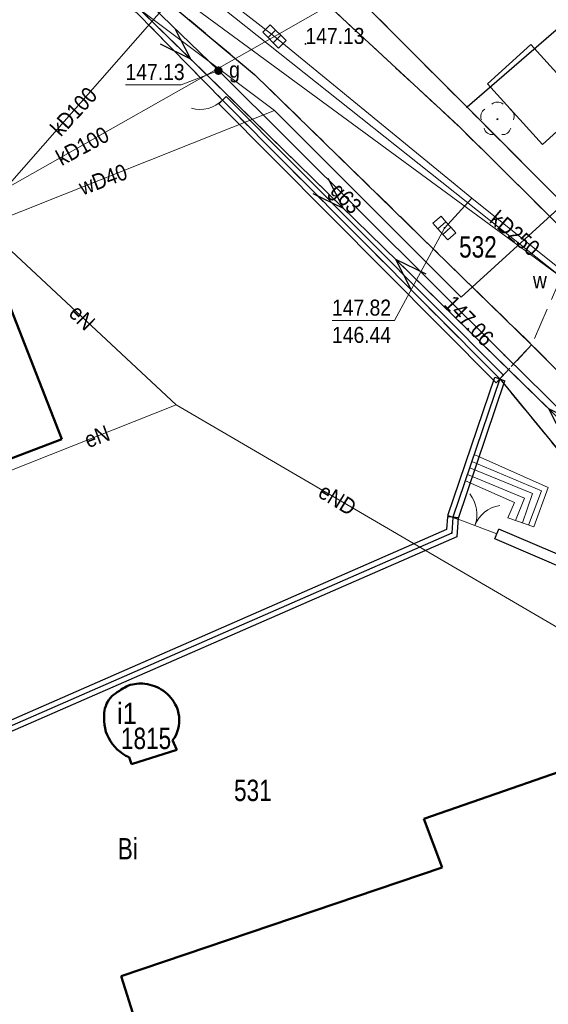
# Model space of a CAD drawing. Header units: metres. Extents: x 5552311 to 5555313, y 5709371 to 5712599.
# Tile 36 of 71: x 5554504 to 5554529, y 5710584 to 5710630. Entities that reach past the tile are written whole.
import ezdxf
from ezdxf.enums import TextEntityAlignment as Align

# ---------------------------------------------------------------- set-up
doc = ezdxf.new("R2010")
doc.units = ezdxf.units.M
doc.header["$MEASUREMENT"] = 0
for name, pattern in [('1.0_0.5', [1.5, 1, -0.5]), ('1.5_0.5', [2, 1.5, -0.5]), ('otob_500', [0]), ('otof_500', [0]), ('suep_nn_500', [0])]:
    doc.linetypes.add(name, pattern=pattern)
doc.layers.get('0').update_dxf_attribs({"color": 2, "linetype": 'CONTINUOUS', "lineweight": 5})
for name, color, linetype in [('203-punkt graniczny', 7, 'CONTINUOUS'), ('210-oznaczenie konturu użytku gruntowego', 60, 'CONTINUOUS'), ('211-numer działki ewidencyjnej', 7, 'CONTINUOUS'), ('218-kontur użytku gruntowego', 60, 'CONTINUOUS'), ('219-działka ewidencyjna', 7, 'CONTINUOUS'), ('312-budynek ewidencyjny', 7, 'CONTINUOUS'), ('312-oznaczenie budynku ewidencyjnego', 7, 'CONTINUOUS'), ('312-oznaczenie budynku ewidencyjnego-Atr117', 7, 'CONTINUOUS'), ('brama', 7, 'CONTINUOUS'), ('chodnik', 7, 'CONTINUOUS'), ('drzewo liściaste', 7, 'CONTINUOUS'), ('furtka', 7, 'CONTINUOUS'), ('jezdnia', 7, 'CONTINUOUS'), ('kratka ściekowa', 7, 'CONTINUOUS'), ('krawężnik', 7, 'CONTINUOUS'), ('przewód elektroenergetyczny niskiego napięcia', 7, 'CONTINUOUS'), ('przewód elektroenergetyczny podziemny', 7, 'CONTINUOUS'), ('przewód elektroenergetyczny podziemny-Atr1', 7, 'CONTINUOUS'), ('przewód gazowy', 7, 'CONTINUOUS'), ('przewód gazowy-Atr1', 7, 'CONTINUOUS'), ('przewód kanalizacyjny', 7, 'CONTINUOUS'), ('przewód kanalizacyjny-Atr1', 7, 'CONTINUOUS'), ('przewód wodociągowy', 7, 'CONTINUOUS'), ('przewód wodociągowy-Atr1', 7, 'CONTINUOUS'), ('rzedna', 7, 'CONTINUOUS'), ('rzedna-Atr2', 7, 'CONTINUOUS'), ('rzedna-Atr3', 7, 'CONTINUOUS'), ('schody w ciągu komunikacyjnym', 7, 'CONTINUOUS'), ('właz do komory lub kanału - okrągły-Atr17', 7, 'CONTINUOUS'), ('zasuwa lub zawór', 7, 'CONTINUOUS'), ('zasuwa lub zawór-Atr17', 7, 'CONTINUOUS'), ('ściana oporowa (linia)', 7, 'CONTINUOUS'), ('śmietnik', 7, 'CONTINUOUS')]:
    doc.layers.add(name, color=color, linetype=linetype)
doc.styles.get("Standard").update_dxf_attribs({"font": 'Working1250', "width": 0.75})
doc.linetypes.add('otdn_500', pattern='A,5,0,[21,ksztalty.shx,S=0.5,R=0,X=0,Y=0]', length=5)

# ---------------------------------------------------------------- blocks, each defined once
blk = doc.blocks.new('203')
at = {"linetype": 'Continuous', "lineweight": 0}
h = blk.add_hatch(color=94, dxfattribs=at)
edge = h.paths.add_edge_path()
edge.add_arc((0, 0), 0.045, 0, 360)
blk = doc.blocks.new('PW01')
at = {"linetype": 'Continuous', "lineweight": 13}
h = blk.add_hatch(color=0, dxfattribs=at)
edge = h.paths.add_edge_path()
edge.add_arc((0, 0), 0.045, 0, 360)
blk = doc.blocks.new('US25')
at = {"linetype": 'Continuous', "lineweight": 0}
h = blk.add_hatch(color=0, dxfattribs=at)
edge = h.paths.add_edge_path()
edge.add_arc((0, 0), 0.2, 0, 360)
blk = doc.blocks.new('US05')
at = {"color": 0, "linetype": 'Continuous', "lineweight": 13}
for p, q in [((-0.525, -0.25), (-0.525, 0.25)), ((-0.525, 0.25), (-0.175, 0.25)), ((-0.175, -0.25), (-0.175, 0.25)), ((-0.175, 0.25), (0.175, 0.25)), ((0.175, -0.25), (0.175, 0.25)), ((0.175, 0.25), (0.525, 0.25)), ((0.525, -0.25), (0.525, 0.25)), ((-0.525, -0.25), (-0.175, -0.25)), ((-0.175, -0.25), (0.175, -0.25)), ((0.175, -0.25), (0.525, -0.25))]:
    blk.add_line(p, q, dxfattribs=at)
blk = doc.blocks.new('OK04')
at = {"color": 0, "linetype": 'Continuous', "lineweight": 0}
blk.add_arc((1.5, 0.001), 1.5, 120, 180, dxfattribs=at)
blk = doc.blocks.new('OK02')
at = {"color": 0, "linetype": 'Continuous', "lineweight": 0}
for centre, start, end in [((-1.5, 0), 0, 60), ((1.5, 0), 120, 180)]:
    blk.add_arc(centre, 1.5, start, end, dxfattribs=at)
blk = doc.blocks.new('OP021')
at = {"linetype": 'Continuous', "lineweight": 13}
h = blk.add_hatch(color=0, dxfattribs=at)
edge = h.paths.add_edge_path()
edge.add_arc((0, 0), 0.05, 0, 360)
at = {"color": 0, "linetype": 'Continuous', "lineweight": 13}
for centre, start, end in [((-0.38, 0.124), 121.308, 202.548), ((0, 0.4), 49.272, 130.728), ((0.38, 0.124), 337.452, 58.692), ((-0.235, -0.324), 193.221, 274.871), ((0.235, -0.324), 265.129, 346.779)]:
    blk.add_arc(centre, 0.4, start, end, dxfattribs=at)
blk = doc.blocks.new('SUEP1')
at = {"color": 0, "linetype": 'Continuous'}
for p, q in [((5, 0), (3.5, 0.5)), ((15, 0), (13.5, 0.5)), ((0, 0), (5, 0)), ((5, 0), (3.5, -0.5)), ((5, 0), (15, 0)), ((15, 0), (13.5, -0.5))]:
    blk.add_line(p, q, dxfattribs=at)

msp = doc.modelspace()

# ---------------------------------------------------------------- linework, layer by layer
at = {"layer": '218-kontur użytku gruntowego', "linetype": 'Continuous', "lineweight": 9, "flags": 128}
for points in [[(5554515.47, 5710635.23), (5554524.94, 5710625.74)], [(5554524.94, 5710625.74), (5554515.47, 5710635.23)], [(5554513.5, 5710626.07), (5554509.49, 5710630.16)], [(5554509.49, 5710630.16), (5554513.5, 5710626.07)], [(5554526.47, 5710613.03), (5554513.5, 5710626.07)], [(5554513.5, 5710626.07), (5554526.47, 5710613.03)], [(5554524.94, 5710625.74), (5554530.03, 5710620.64)], [(5554530.03, 5710620.64), (5554524.94, 5710625.74)], [(5554524.28, 5710606.56), (5554526.47, 5710613.03)], [(5554526.47, 5710613.03), (5554524.28, 5710606.56)], [(5554535.75, 5710601.74), (5554526.47, 5710613.03)], [(5554526.47, 5710613.03), (5554535.75, 5710601.74)], [(5554524.22, 5710605.82), (5554524.28, 5710606.56)], [(5554524.28, 5710606.56), (5554524.22, 5710605.82)], [(5554486.33, 5710589.24), (5554524.22, 5710605.82)], [(5554524.22, 5710605.82), (5554486.33, 5710589.24)]]:
    msp.add_lwpolyline(points, dxfattribs=at)
at = {"layer": '219-działka ewidencyjna', "color": 94, "linetype": 'Continuous', "lineweight": 30, "flags": 128}
for points in [[(5554515.47, 5710635.23), (5554524.94, 5710625.74)], [(5554535.34, 5710634.75), (5554524.94, 5710625.74)], [(5554509.49, 5710630.16), (5554513.5, 5710626.07)], [(5554513.5, 5710626.07), (5554526.47, 5710613.03)], [(5554524.94, 5710625.74), (5554530.03, 5710620.64)], [(5554526.47, 5710613.03), (5554524.28, 5710606.56)], [(5554526.47, 5710613.03), (5554535.75, 5710601.74)], [(5554524.28, 5710606.56), (5554524.22, 5710605.82)], [(5554524.22, 5710605.82), (5554486.33, 5710589.24)]]:
    msp.add_lwpolyline(points, dxfattribs=at)
at = {"layer": '312-budynek ewidencyjny', "color": 8, "linetype": 'Continuous', "lineweight": 50, "flags": 128}
for points in [[(5554501.87, 5710620.7), (5554505.98, 5710610.21)], [(5554505.98, 5710610.21), (5554480.53, 5710600.52)], [(5554508.58, 5710598.38), (5554508.68, 5710598.44)], [(5554508.68, 5710598.44), (5554508.76, 5710598.5)], [(5554508.76, 5710598.5), (5554508.84, 5710598.55)], [(5554508.84, 5710598.55), (5554508.93, 5710598.6)], [(5554508.93, 5710598.6), (5554509.01, 5710598.64)], [(5554509.01, 5710598.64), (5554509.1, 5710598.69)], [(5554509.1, 5710598.69), (5554509.19, 5710598.72)], [(5554509.19, 5710598.72), (5554509.29, 5710598.74)], [(5554509.29, 5710598.74), (5554509.38, 5710598.76)], [(5554509.38, 5710598.76), (5554509.48, 5710598.77)], [(5554509.48, 5710598.77), (5554509.58, 5710598.79)], [(5554509.58, 5710598.79), (5554509.68, 5710598.79)], [(5554509.68, 5710598.79), (5554509.77, 5710598.78)], [(5554509.77, 5710598.78), (5554509.87, 5710598.77)], [(5554509.87, 5710598.77), (5554509.99, 5710598.76)], [(5554509.99, 5710598.76), (5554510.1, 5710598.73)], [(5554510.1, 5710598.73), (5554510.21, 5710598.7)], [(5554510.21, 5710598.7), (5554510.32, 5710598.66)], [(5554510.32, 5710598.66), (5554510.44, 5710598.62)], [(5554510.44, 5710598.62), (5554510.54, 5710598.57)], [(5554510.54, 5710598.57), (5554510.64, 5710598.5)], [(5554510.64, 5710598.5), (5554510.74, 5710598.44)], [(5554510.74, 5710598.44), (5554510.83, 5710598.37)], [(5554508.13, 5710597.92), (5554508.19, 5710598.02)], [(5554508.19, 5710598.02), (5554508.26, 5710598.11)], [(5554508.26, 5710598.11), (5554508.32, 5710598.19)], [(5554508.32, 5710598.19), (5554508.4, 5710598.26)], [(5554508.4, 5710598.26), (5554508.49, 5710598.32)], [(5554508.49, 5710598.32), (5554508.58, 5710598.38)], [(5554510.83, 5710598.37), (5554510.92, 5710598.3)], [(5554510.92, 5710598.3), (5554511.01, 5710598.21)], [(5554511.01, 5710598.21), (5554511.09, 5710598.12)], [(5554511.09, 5710598.12), (5554511.16, 5710598.03)], [(5554511.16, 5710598.03), (5554511.22, 5710597.93)], [(5554507.96, 5710597.41), (5554507.98, 5710597.52)], [(5554507.98, 5710597.52), (5554508, 5710597.62)], [(5554508, 5710597.62), (5554508.04, 5710597.73)], [(5554508.04, 5710597.73), (5554508.07, 5710597.83)], [(5554508.07, 5710597.83), (5554508.13, 5710597.92)], [(5554511.22, 5710597.93), (5554511.29, 5710597.81)], [(5554511.29, 5710597.81), (5554511.36, 5710597.68)], [(5554511.36, 5710597.68), (5554511.41, 5710597.54)], [(5554511.41, 5710597.54), (5554511.45, 5710597.39)], [(5554507.96, 5710597.3), (5554507.96, 5710597.41)], [(5554507.96, 5710597.19), (5554507.96, 5710597.3)], [(5554507.96, 5710597.02), (5554507.96, 5710597.19)], [(5554511.45, 5710597.39), (5554511.48, 5710597.25)], [(5554511.48, 5710597.25), (5554511.48, 5710597.1)], [(5554511.48, 5710597.1), (5554511.48, 5710596.95)], [(5554507.98, 5710596.86), (5554507.96, 5710597.02)], [(5554508.01, 5710596.7), (5554507.98, 5710596.86)], [(5554508.05, 5710596.53), (5554508.01, 5710596.7)], [(5554511.43, 5710596.66), (5554511.38, 5710596.52)], [(5554511.46, 5710596.81), (5554511.43, 5710596.66)], [(5554511.48, 5710596.95), (5554511.46, 5710596.81)], [(5554508.11, 5710596.38), (5554508.05, 5710596.53)], [(5554508.18, 5710596.23), (5554508.11, 5710596.38)], [(5554508.26, 5710596.09), (5554508.18, 5710596.23)], [(5554511.26, 5710596.25), (5554511.17, 5710596.13)], [(5554511.17, 5710596.13), (5554511.36, 5710595.69)], [(5554511.33, 5710596.39), (5554511.26, 5710596.25)], [(5554511.38, 5710596.52), (5554511.33, 5710596.39)], [(5554508.36, 5710595.95), (5554508.26, 5710596.09)], [(5554508.47, 5710595.82), (5554508.36, 5710595.95)], [(5554508.58, 5710595.7), (5554508.47, 5710595.82)], [(5554508.7, 5710595.6), (5554508.58, 5710595.7)], [(5554511.36, 5710595.69), (5554509.25, 5710595.01)], [(5554522.91, 5710592.46), (5554532.26, 5710595.7)], [(5554508.84, 5710595.5), (5554508.7, 5710595.6)], [(5554508.98, 5710595.41), (5554508.84, 5710595.5)], [(5554509.13, 5710595.34), (5554508.98, 5710595.41)], [(5554509.25, 5710595.01), (5554509.13, 5710595.34)], [(5554523.77, 5710590.18), (5554522.91, 5710592.46)], [(5554508.76, 5710585.1), (5554523.77, 5710590.18)], [(5554509.4, 5710583.07), (5554508.76, 5710585.1)]]:
    msp.add_lwpolyline(points, dxfattribs=at)
at = {"layer": 'brama', "color": 8, "linetype": 'otob_500', "lineweight": 18, "flags": 128}
msp.add_lwpolyline([(5554524.28, 5710606.56), (5554526.33, 5710605.78)], dxfattribs=at)
at = {"layer": 'chodnik', "color": 8, "linetype": '1.0_0.5', "lineweight": 18, "flags": 128}
for points in [[(5554512.8, 5710635.75), (5554524.55, 5710624.85), (5554530.05, 5710619.41), (5554530.03, 5710620.64), (5554524.94, 5710625.74), (5554515.47, 5710635.23), (5554512.16, 5710638.34), (5554508.71, 5710641.59), (5554501.72, 5710647.31), (5554501.74, 5710647.49), (5554506.56, 5710651.69), (5554506.84, 5710651.39), (5554514.14, 5710657.87), (5554517.69, 5710660.98), (5554520.33, 5710663.34), (5554523.22, 5710666.06), (5554526.11, 5710668.82), (5554528.36, 5710670.84), (5554529.03, 5710671.24), (5554529.76, 5710671.31), (5554530.52, 5710671.07), (5554530.8, 5710670.73), (5554532.79, 5710667.47), (5554541.56, 5710652.89), (5554547.67, 5710642.69), (5554553.68, 5710632.82), (5554554.72, 5710631.1), (5554558.98, 5710624.01), (5554563.19, 5710617.09), (5554569.05, 5710607.39), (5554573.43, 5710600.07), (5554575.05, 5710600.93), (5554559.54, 5710626.42), (5554537.42, 5710662.74), (5554532.38, 5710671.27), (5554531.57, 5710672.26), (5554530.95, 5710672.75), (5554529.97, 5710673.11), (5554529.11, 5710673.02), (5554528.16, 5710672.64), (5554527.35, 5710672.08), (5554526.61, 5710671.37), (5554525.09, 5710670.03), (5554519.99, 5710665.18), (5554517.05, 5710662.45), (5554514.76, 5710660.52), (5554511.72, 5710657.89), (5554500.93, 5710648.88), (5554500.28, 5710648.12), (5554500.08, 5710647.64), (5554500.15, 5710647.09), (5554500.62, 5710646.44), (5554500.99, 5710645.81)], [(5554455.14, 5710617.32), (5554455.65, 5710617.65), (5554463.94, 5710622.68), (5554476.1, 5710629.88), (5554489.68, 5710635.99), (5554495.2, 5710638.19), (5554496.02, 5710638.61), (5554509.49, 5710630.16), (5554513.5, 5710626.07), (5554526.47, 5710613.03), (5554527.96, 5710614.63), (5554515.02, 5710627.26), (5554510.13, 5710631.35), (5554499.52, 5710638.82), (5554497.4, 5710639.85), (5554495.36, 5710640.22), (5554493.53, 5710640.11), (5554490.93, 5710638.9), (5554480.55, 5710633.59), (5554457.51, 5710620.02), (5554455.64, 5710618.96), (5554455.12, 5710618.2)], [(5554549.7, 5710575.88), (5554545.15, 5710589.47), (5554544.69, 5710590.51), (5554543.98, 5710591.93), (5554537.74, 5710602.28), (5554534.64, 5710607.43), (5554534, 5710608.42), (5554533, 5710609.54), (5554527.96, 5710614.63), (5554526.47, 5710613.03), (5554535.75, 5710601.74), (5554542.87, 5710589.9), (5554547.74, 5710575.13)]]:
    msp.add_lwpolyline(points, close=True, dxfattribs=at)
at = {"layer": 'furtka', "color": 8, "linetype": 'otof_500', "lineweight": 18, "flags": 128}
msp.add_lwpolyline([(5554513.5, 5710626.07), (5554509.49, 5710630.16)], dxfattribs=at)
at = {"layer": 'jezdnia', "color": 8, "linetype": '1.5_0.5', "lineweight": 18, "flags": 128}
msp.add_lwpolyline([(5554551.74, 5710585.5), (5554550.96, 5710587.28), (5554548.74, 5710591.8), (5554541.46, 5710605.96), (5554540.25, 5710607.98), (5554538.94, 5710609.72), (5554536.9, 5710612.33), (5554530.05, 5710619.41), (5554527.96, 5710614.63), (5554533, 5710609.54), (5554534, 5710608.42), (5554534.64, 5710607.43), (5554537.74, 5710602.28), (5554543.98, 5710591.93), (5554544.69, 5710590.51), (5554545.15, 5710589.47), (5554551.34, 5710570.77), (5554555.73, 5710572.18), (5554555.2, 5710572.88), (5554554.54, 5710574.58), (5554552.4, 5710583.46)], close=True, dxfattribs=at)
at = {"layer": 'krawężnik', "color": 8, "linetype": 'Continuous', "lineweight": 25, "flags": 128}
for points in [[(5554530.05, 5710619.41), (5554524.55, 5710624.85), (5554512.8, 5710635.75), (5554500.99, 5710645.81)], [(5554455.14, 5710617.32), (5554455.12, 5710618.2), (5554455.64, 5710618.96), (5554457.51, 5710620.02), (5554470.33, 5710627.61), (5554480.55, 5710633.59), (5554490.93, 5710638.9), (5554493.53, 5710640.11), (5554495.36, 5710640.22), (5554497.4, 5710639.85), (5554499.52, 5710638.82), (5554503.8, 5710635.81), (5554510.13, 5710631.35), (5554515.02, 5710627.26), (5554527.96, 5710614.63)], [(5554551.34, 5710570.77), (5554545.15, 5710589.47), (5554544.69, 5710590.51), (5554543.98, 5710591.93), (5554537.74, 5710602.28), (5554534.64, 5710607.43), (5554534, 5710608.42), (5554533, 5710609.54), (5554527.96, 5710614.63)]]:
    msp.add_lwpolyline(points, dxfattribs=at)
at = {"layer": 'przewód elektroenergetyczny niskiego napięcia', "color": 1, "linetype": 'suep_nn_500', "lineweight": 18, "flags": 128}
msp.add_lwpolyline([(5554508.44, 5710631.49), (5554532.32, 5710608.15)], dxfattribs=at)
at = {"layer": 'przewód elektroenergetyczny podziemny', "color": 1, "linetype": 'Continuous', "lineweight": 18, "flags": 128}
for points in [[(5554502.36, 5710619.44), (5554502.92, 5710619.66), (5554511.33, 5710611.82)], [(5554489.56, 5710603.96), (5554489.66, 5710603.67), (5554497.47, 5710606.64), (5554497.57, 5710606.37), (5554511.33, 5710611.82)], [(5554533.98, 5710605.53), (5554531.56, 5710603.63), (5554530.88, 5710602.12), (5554530.26, 5710600.77), (5554511.33, 5710611.82)]]:
    msp.add_lwpolyline(points, dxfattribs=at)
at = {"layer": 'przewód gazowy', "color": 40, "linetype": 'Continuous', "lineweight": 18, "flags": 128}
msp.add_lwpolyline([(5554551.07, 5710569), (5554550.86, 5710569.57), (5554550.6, 5710570.22), (5554547.31, 5710580.39), (5554544.51, 5710589.04), (5554543.57, 5710590.91), (5554533.45, 5710607.71), (5554532.65, 5710608.63), (5554531.56, 5710609.35), (5554526.69, 5710614.14), (5554513.31, 5710627.45), (5554508.9, 5710631.73), (5554506.88, 5710632.86), (5554498.68, 5710638.29), (5554494.54, 5710642.3), (5554491.65, 5710640.51), (5554490.8, 5710641.88), (5554488.82, 5710645.34)], dxfattribs=at)
at = {"layer": 'przewód kanalizacyjny', "color": 34, "linetype": 'Continuous', "lineweight": 18, "flags": 128}
for points in [[(5554403.43, 5710635.81), (5554421.1, 5710605.89), (5554436.67, 5710613.08), (5554452.64, 5710620.71), (5554475.58, 5710633.69), (5554493.24, 5710644.62), (5554505.33, 5710636.12), (5554511.32, 5710631.05), (5554532.54, 5710615.46), (5554538.01, 5710606.53), (5554542.3, 5710598.85), (5554545.18, 5710592.28), (5554547.72, 5710585.05), (5554551.08, 5710576.4), (5554560.88, 5710550.1), (5554563.42, 5710544.78), (5554570, 5710519.72), (5554571.02, 5710502.86)], [(5554515.93, 5710629.05), (5554498.05, 5710642.9), (5554494.02, 5710642.62), (5554493.13, 5710642.63), (5554470.02, 5710641.98), (5554450.65, 5710640.72), (5554445.72, 5710640.39), (5554434.44, 5710639.3), (5554418.83, 5710637.96), (5554391.77, 5710636.28), (5554394.11, 5710633.44), (5554408.36, 5710616.21), (5554419.48, 5710601.47)], [(5554515.93, 5710629.05), (5554520.5, 5710631.67), (5554531.59, 5710637.25)], [(5554503.32, 5710621.91), (5554511.32, 5710631.05)], [(5554503.32, 5710621.91), (5554515.93, 5710629.05)], [(5554536.82, 5710612.14), (5554525.16, 5710621.49), (5554515.93, 5710629.05)], [(5554525.16, 5710621.49), (5554523.88, 5710620.09)]]:
    msp.add_lwpolyline(points, dxfattribs=at)
at = {"layer": 'przewód wodociągowy', "color": 5, "linetype": 'Continuous', "lineweight": 18, "flags": 128}
for points in [[(5554490.54, 5710648.69), (5554493.68, 5710645.44), (5554505.75, 5710636.59), (5554511.87, 5710631.7), (5554529.21, 5710617.9), (5554531.99, 5710615.11), (5554537.27, 5710606.13), (5554541.5, 5710598.47), (5554544.47, 5710591.82), (5554546.87, 5710584.79), (5554550.6, 5710576.15), (5554553.2, 5710569.14)], [(5554468.69, 5710632.57), (5554472.46, 5710628.26), (5554492.19, 5710638.67), (5554495.71, 5710639.34), (5554499.63, 5710637.83), (5554515.94, 5710625.59), (5554524.67, 5710616.86), (5554538.15, 5710629.14)], [(5554502.11, 5710620.08), (5554515.94, 5710625.59)]]:
    msp.add_lwpolyline(points, dxfattribs=at)
at = {"layer": 'rzedna-Atr2', "color": 8, "lineweight": 5, "flags": 128}
for points in [[(5554513.31, 5710627.45), (5554511.56, 5710626.78), (5554508.967, 5710626.78)], [(5554523.88, 5710620.09), (5554521.54, 5710615.76), (5554518.623, 5710615.76)]]:
    msp.add_lwpolyline(points, dxfattribs=at)
at = {"layer": 'schody w ciągu komunikacyjnym', "color": 8, "linetype": 'Continuous', "lineweight": 18, "flags": 128}
msp.add_lwpolyline([(5554524.86, 5710608.26), (5554525.27, 5710609.5), (5554525.27, 5710609.5), (5554528.73, 5710607.95), (5554528.73, 5710607.95), (5554528.07, 5710606.11), (5554528.07, 5710606.11), (5554526.85, 5710606.54), (5554526.85, 5710606.54), (5554527.16, 5710607.26), (5554527.16, 5710607.26), (5554524.86, 5710608.26), (5554524.96, 5710608.56), (5554527.62, 5710607.46), (5554527.62, 5710607.46), (5554527.2, 5710606.41), (5554527.54, 5710606.3), (5554528, 5710607.68), (5554528, 5710607.68), (5554525.07, 5710608.87), (5554525.16, 5710609.17), (5554528.42, 5710607.8), (5554528.42, 5710607.8), (5554527.82, 5710606.2)], dxfattribs=at)
at = {"layer": 'ściana oporowa (linia)', "color": 8, "linetype": 'Continuous'}
for p, q in [((5554513.5, 5710626.07), (5554513.323, 5710625.894)), ((5554513.677, 5710626.246), (5554513.5, 5710626.07)), ((5554526.647, 5710613.206), (5554526.47, 5710613.03)), ((5554526.233, 5710613.11), (5554526.47, 5710613.03)), ((5554526.47, 5710613.03), (5554526.293, 5710612.854)), ((5554526.47, 5710613.03), (5554526.707, 5710612.95)), ((5554524.28, 5710606.56), (5554524.031, 5710606.58)), ((5554524.043, 5710606.64), (5554524.28, 5710606.56)), ((5554524.28, 5710606.56), (5554524.517, 5710606.48)), ((5554524.529, 5710606.54), (5554524.28, 5710606.56)), ((5554526.33, 5710605.78), (5554526.429, 5710606.01)), ((5554526.231, 5710605.55), (5554526.33, 5710605.78))]:
    msp.add_line(p, q, dxfattribs=at)
at = {"layer": 'ściana oporowa (linia)', "color": 8}
for p, q in [((5554513.677, 5710626.246), (5554526.647, 5710613.206)), ((5554524.043, 5710606.64), (5554526.233, 5710613.11)), ((5554524.529, 5710606.54), (5554524.457, 5710605.651)), ((5554524.457, 5710605.651), (5554503.31, 5710596.401)), ((5554535.577, 5710601.542), (5554526.231, 5710605.55))]:
    msp.add_line(p, q, dxfattribs=at)
at = {"layer": 'ściana oporowa (linia)', "color": 8, "linetype": 'otdn_500'}
for p, q in [((5554513.323, 5710625.894), (5554526.293, 5710612.854)), ((5554524.517, 5710606.48), (5554526.707, 5710612.95)), ((5554524.031, 5710606.58), (5554523.983, 5710605.989)), ((5554523.983, 5710605.989), (5554503.11, 5710596.859)), ((5554535.923, 5710601.938), (5554526.429, 5710606.01))]:
    msp.add_line(p, q, dxfattribs=at)
at = {"layer": 'śmietnik', "color": 8, "linetype": 'Continuous', "lineweight": 25, "flags": 128}
msp.add_lwpolyline([(5554527.92, 5710628.68), (5554525.89, 5710626.83), (5554528.47, 5710623.99), (5554530.5, 5710625.84)], close=True, dxfattribs=at)

# ---------------------------------------------------------------- block references
at = {"layer": '203-punkt graniczny', "color": 8, "linetype": 'Continuous', "lineweight": 18}
for p in [(5554513.5, 5710626.07), (5554524.94, 5710625.74), (5554526.47, 5710613.03), (5554524.22, 5710605.82)]:
    msp.add_blockref('203', p, dxfattribs=at)
at = {"layer": 'brama', "color": 8, "linetype": 'Continuous', "lineweight": 18, "rotation": 339.169}
msp.add_blockref('OK02', (5554525.305, 5710606.17), dxfattribs=at)
at = {"layer": 'drzewo liściaste', "color": 94, "linetype": 'Continuous', "lineweight": 18}
msp.add_blockref('OP021', (5554526.36, 5710625.18), dxfattribs=at)
at = {"layer": 'furtka', "color": 8, "linetype": 'Continuous', "lineweight": 18, "rotation": 134.434}
msp.add_blockref('OK04', (5554513.5, 5710626.07), dxfattribs=at)
at = {"layer": 'kratka ściekowa', "color": 34, "linetype": 'Continuous', "lineweight": 18}
for p, rotation in [((5554515.93, 5710629.05), 315.186), ((5554523.88, 5710620.09), 311.236)]:
    msp.add_blockref('US05', p, dxfattribs=dict(at, rotation=rotation))
at = {"layer": 'przewód elektroenergetyczny niskiego napięcia', "color": 1, "linetype": 'Continuous', "lineweight": 18}
for p, rotation in [((5554508.44, 5710631.49), 315.655), ((5554532.32, 5710608.15), 135.655)]:
    msp.add_blockref('SUEP1', p, dxfattribs=dict(at, rotation=rotation))
at = {"layer": 'rzedna', "color": 34, "linetype": 'Continuous', "lineweight": 18}
for p, rotation in [((5554517.38, 5710628.7), 315.186), ((5554523.88, 5710620.09), 311.236)]:
    msp.add_blockref('PW01', p, dxfattribs=dict(at, rotation=rotation))
at = {"layer": 'rzedna', "color": 40, "linetype": 'Continuous', "lineweight": 18}
for p in [(5554513.31, 5710627.45), (5554526.69, 5710614.14)]:
    msp.add_blockref('PW01', p, dxfattribs=at)
at = {"layer": 'zasuwa lub zawór', "color": 40, "linetype": 'Continuous', "lineweight": 18}
msp.add_blockref('US25', (5554513.31, 5710627.45), dxfattribs=at)

# ---------------------------------------------------------------- texts
at = {"layer": '210-oznaczenie konturu użytku gruntowego', "linetype": 'Continuous', "lineweight": 18, "width": 0.79}
msp.add_text('Bi', height=1, dxfattribs=at).set_placement((5554508.6, 5710590.56))
at = {"layer": '211-numer działki ewidencyjnej', "color": 94, "linetype": 'Continuous', "lineweight": 30, "width": 0.79}
for s, p in [('532', (5554524.566, 5710618.708)), ('531', (5554514.04, 5710593.29))]:
    msp.add_text(s, height=1, dxfattribs=at).set_placement(p)
at = {"layer": '312-oznaczenie budynku ewidencyjnego', "color": 8, "linetype": 'Continuous', "lineweight": 18, "width": 0.79}
msp.add_text('1815', height=1, dxfattribs=at).set_placement((5554508.75, 5710595.72))
at = {"layer": '312-oznaczenie budynku ewidencyjnego-Atr117', "color": 8, "width": 0.9}
msp.add_text('i1', height=1, dxfattribs=at).set_placement((5554509.03, 5710597.39), align=Align.MIDDLE_CENTER)
at = {"layer": 'przewód elektroenergetyczny podziemny-Atr1', "color": 1, "width": 0.9}
for s, rotation, p in [('eN', 315.704, (5554506.52, 5710616.31)), ('eN', 20.32, (5554507.09, 5710610.14)), ('eND', 328.413, (5554518.11, 5710607.87))]:
    msp.add_text(s, height=0.75, rotation=rotation, dxfattribs=at).set_placement(p, align=Align.MIDDLE_LEFT)
at = {"layer": 'przewód gazowy-Atr1', "color": 40, "width": 0.9}
msp.add_text('g63', height=0.75, rotation=313.84, dxfattribs=at).set_placement((5554518.76, 5710622.03), align=Align.MIDDLE_LEFT)
at = {"layer": 'przewód kanalizacyjny-Atr1', "color": 34, "width": 0.9}
for s, rotation, p in [('kD100', 47.469, (5554505.66, 5710624.58)), ('kD100', 28.21, (5554505.8, 5710623.31)), ('kD250', 319.939, (5554526.18, 5710620.68))]:
    msp.add_text(s, height=0.75, rotation=rotation, dxfattribs=at).set_placement(p, align=Align.MIDDLE_LEFT)
at = {"layer": 'przewód wodociągowy-Atr1', "color": 5, "width": 0.9}
msp.add_text('wD40', height=0.75, rotation=20.389, dxfattribs=at).set_placement((5554506.83, 5710621.96), align=Align.MIDDLE_LEFT)
at = {"layer": 'rzedna-Atr2', "color": 34, "lineweight": 5, "width": 0.9}
msp.add_text('147.13', height=0.75, dxfattribs=at).set_placement((5554517.38, 5710628.7))
at = {"layer": 'rzedna-Atr2', "color": 40, "lineweight": 5, "width": 0.9}
msp.add_text('147.13', height=0.75, dxfattribs=at).set_placement((5554508.967, 5710626.788), align=Align.BOTTOM_LEFT)
msp.add_text('147.06', height=0.75, rotation=313.84, dxfattribs=at).set_placement((5554524.08, 5710616.75), align=Align.MIDDLE_LEFT)
at = {"layer": 'rzedna-Atr2', "color": 34, "lineweight": 5, "width": 0.9}
msp.add_text('147.82', height=0.75, dxfattribs=at).set_placement((5554518.623, 5710615.768), align=Align.BOTTOM_LEFT)
at = {"layer": 'rzedna-Atr3', "color": 34, "lineweight": 5, "width": 0.9}
msp.add_text('146.44', height=0.75, dxfattribs=at).set_placement((5554518.623, 5710614.492), align=Align.BOTTOM_LEFT)
at = {"layer": 'właz do komory lub kanału - okrągły-Atr17', "color": 8, "width": 0.9}
msp.add_text('w', height=0.75, dxfattribs=at).set_placement((5554528.02, 5710617.27))
at = {"layer": 'zasuwa lub zawór-Atr17', "color": 40, "width": 0.9}
msp.add_text('g', height=0.75, dxfattribs=at).set_placement((5554513.81, 5710627.12))

doc.saveas('drawing.dxf')
